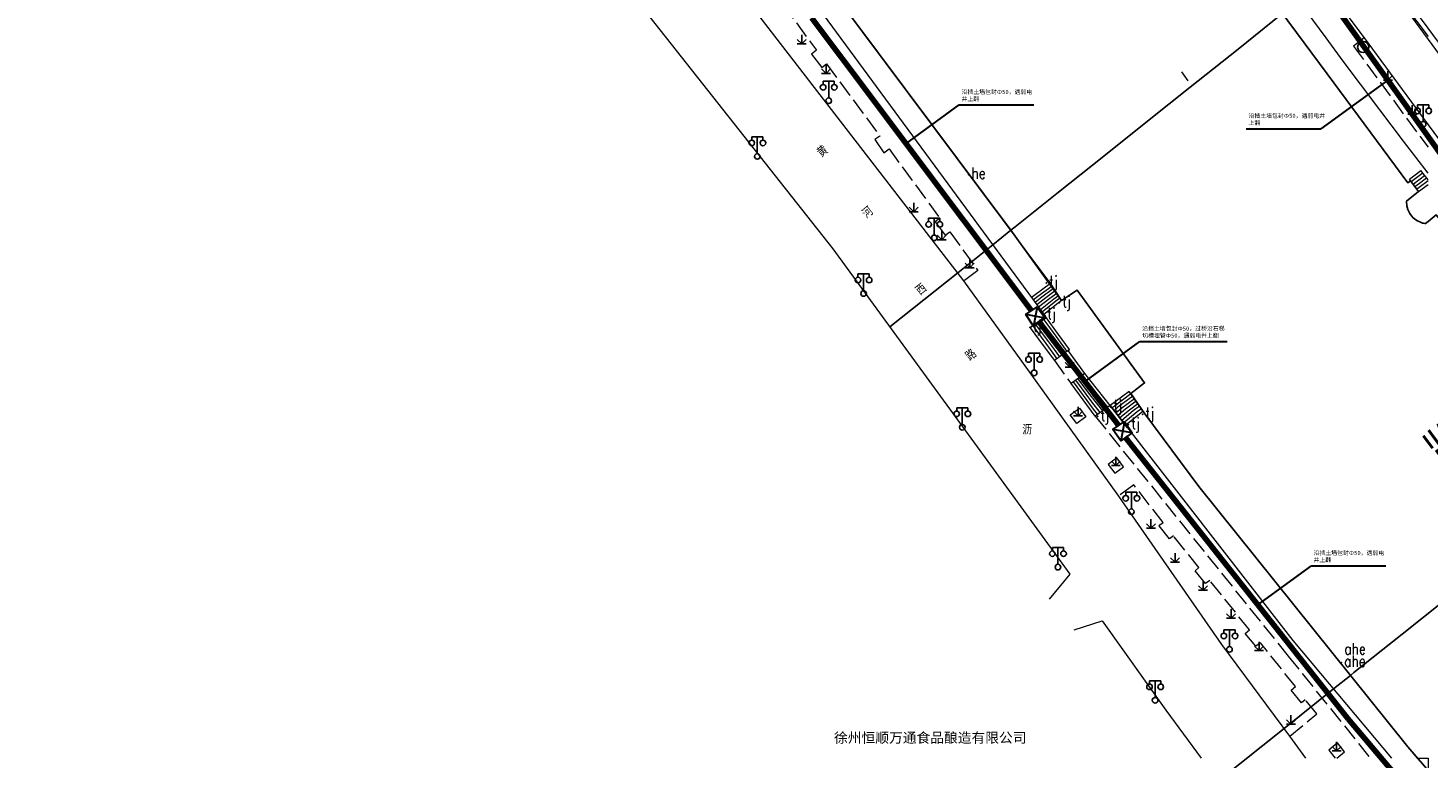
# Model space of a CAD drawing. Extents: x 39527407 to 39530665, y 3786466 to 3790957.
# Tile 55 of 113: x 39529333 to 39529583, y 3787637 to 3787768. Entities that reach past the tile are written whole.
import ezdxf
from ezdxf.enums import TextEntityAlignment as Align

# ---------------------------------------------------------------- set-up
doc = ezdxf.new("R2010")
doc.units = 0
doc.header["$PDSIZE"] = 0.2
doc.linetypes.add('X0', pattern=[4, 3, -1])
doc.layers.get('0').update_dxf_attribs({"linetype": 'CONTINUOUS'})
for name, color, linetype in [('DLSS', 4, 'CONTINUOUS'), ('JCDL_DMX_F', 30, 'CONTINUOUS'), ('JCDL_JMDD_F', 231, 'CONTINUOUS'), ('JCDL_JMDX_F', 231, 'CONTINUOUS'), ('JCDL_JT_ZJ', 100, 'CONTINUOUS'), ('JCDL_JTD_F', 100, 'CONTINUOUS'), ('JCDL_SXX_F', 5, 'CONTINUOUS'), ('SXSS', 5, 'CONTINUOUS'), ('ZBTZ', 3, 'CONTINUOUS'), ('zdh', 7, 'CONTINUOUS'), ('断面线', 2, 'CONTINUOUS'), ('水面监控', 7, 'CONTINUOUS'), ('综合管网', 1, 'CONTINUOUS')]:
    doc.layers.add(name, color=color, linetype=linetype)
for name, color, linetype, lineweight in [('JCDL_JMDX', 1, 'CONTINUOUS', 0), ('JCDL_SXM', 5, 'CONTINUOUS', 0), ('JCDL_ZBX', 3, 'CONTINUOUS', 0), ('JCDL_ZBX_F', 7, 'CONTINUOUS', 0), ('TEXT1_ZJ', 7, 'CONTINUOUS', 0)]:
    doc.layers.add(name, color=color, linetype=linetype, lineweight=lineweight)
doc.styles.add('HT', font='simhei.ttf')
doc.styles.add('HZ', font='rs', dxfattribs={"width": 0.8, "bigfont": 'hztxt'})
doc.styles.get("Standard").update_dxf_attribs({"font": 'txt', "width": 1.1})
doc.linetypes.add('10422', pattern='A,2,[150,AAA.SHX,S=1,R=0,X=0,Y=1],2,[177,AAA.SHX,S=1,R=0,X=0,Y=0.8],1e-09', length=4)
doc.linetypes.add('X35', pattern='A,2,[150,AAA.SHX,S=1,R=0,X=0,Y=1],2,[177,AAA.SHX,S=1,R=0,X=0,Y=0.8],1e-09', length=4)
doc.linetypes.add('X4', pattern='A,0,-1e-09,[149,symbolx.shx,S=0.15,R=0,X=0,Y=0],-1.6', length=1.6)
doc.linetypes.add('X49', pattern='A,0,[5,symbolt.shx,S=1,R=0,X=0,Y=0],-10', length=10)
doc.linetypes.add('X67', pattern='A,1,[150,symbolx.shx,S=1,R=0,X=0,Y=1],2,[153,symbolx.shx,S=1,R=0,X=0,Y=0.8],2,[145,symbolx.shx,S=1,R=0,X=0,Y=0],0,[150,symbolx.shx,S=1,R=0,X=0,Y=1],2,[153,symbolx.shx,S=1,R=0,X=0,Y=0.8],2,[150,symbolx.shx,S=1,R=0,X=0,Y=1],0.5,-0.5,[146,symbolx.shx,S=1,R=0,X=0,Y=0],-0.5,0.5,[153,symbolx.shx,S=1,R=0,X=0,Y=0.8],1', length=12)

# ---------------------------------------------------------------- blocks, each defined once
blk = doc.blocks.new('5820000')
at = {"color": 0, "linetype": 'Continuous'}
blk.add_circle((0, 0), 1, dxfattribs=at)
blk = doc.blocks.new('9530003')
at = {"color": 0}
for p, q in [((-0.8, 0), (0.8, 0)), ((0, 0), (0, 1.6))]:
    blk.add_line(p, q, dxfattribs=at)
at = {"color": 0, "linetype": 'Continuous'}
for points in [[(0, 0), (-0.8, 0.8)], [(0, 0), (0.8, 0.8)]]:
    blk.add_lwpolyline(points, dxfattribs=at)
blk = doc.blocks.new('3521000')
at = {"color": 0}
for p, q in [((-1, 3.5), (1, 3.5)), ((0, 0.5), (0, 3.5))]:
    blk.add_line(p, q, dxfattribs=at)
at = {"color": 0, "linetype": 'Continuous', "flags": 128}
for points in [[(-1, 3.5), (-1, 2.9)], [(1, 3.5), (1, 2.9)]]:
    blk.add_lwpolyline(points, dxfattribs=at)
at = {"color": 0}
for centre in [(-1, 2.4), (1, 2.4), (0, 0)]:
    blk.add_circle(centre, 0.5, dxfattribs=at)
blk = doc.blocks.new('弱电井')
at = {"layer": '综合管网', "linetype": 'Continuous', "lineweight": 30}
for p, q in [((39505996.61, 3778252.25), (39506001.85, 3778241.73)), ((39506004.49, 3778249.61), (39505993.97, 3778244.37))]:
    blk.add_line(p, q, dxfattribs=at)
blk.add_lwpolyline([(39505996.61, 3778252.25), (39506004.49, 3778249.61), (39506001.85, 3778241.73), (39505993.97, 3778244.37)], close=True, dxfattribs=at)

msp = doc.modelspace()

# ---------------------------------------------------------------- linework, layer by layer
at = {"layer": 'DLSS', "color": 9, "linetype": 'Continuous', "lineweight": 20, "elevation": -38.58}
for points in [[(39529478.28639, 3787887.42772), (39529487.31999, 3787877.54672), (39529494.054, 3787869.29072), (39529506.039, 3787854.79972), (39529511.23399, 3787847.89171), (39529513.746, 3787844.63971), (39529530.99899, 3787821.07772), (39529533.48, 3787817.76972), (39529549.86399, 3787795.18972), (39529552.358, 3787792.02572), (39529569.06199, 3787769.24572), (39529571.43399, 3787766.08471), (39529582.843, 3787750.58108)], [(39529490.27841, 3787887.42772), (39529517.469, 3787854.65771), (39529570.05099, 3787783.22271), (39529582.843, 3787765.79736)], [(39529510.30981, 3787708.30511), (39529499.96899, 3787722.69171), (39529452.289, 3787784.47871), (39529431.97099, 3787810.65471), (39529428.69799, 3787814.54672), (39529423.46663, 3787820.85028), (39529419.96499, 3787824.65971), (39529413.2457, 3787831.8004), (39529407.854, 3787837.05471), (39529405.09325, 3787839.88304), (39529400.663, 3787843.76772), (39529391.66333, 3787851.62401)], [(39529443.863, 3787769.76871), (39529476.56499, 3787728.37371), (39529497.85557, 3787699.13277)], [(39529582.843, 3787765.79736), (39529592.30899, 3787752.90271), (39529604.626, 3787736.74472), (39529614.46999, 3787724.34272), (39529623.53299, 3787713.81772), (39529652.261, 3787679.22071), (39529687.24494, 3787637.42772)], [(39529582.843, 3787750.58108), (39529587.90964, 3787743.69606), (39529590.97314, 3787739.6213), (39529600.437, 3787727.45372), (39529607.26999, 3787718.88771), (39529609.633, 3787716.04572), (39529627.632, 3787694.51371), (39529630.68099, 3787690.82471), (39529649.644, 3787668.17672), (39529651.441, 3787666.13372), (39529675.46127, 3787637.42772)], [(39529561.04483, 3787637.42772), (39529558.16499, 3787641.33572), (39529546.03683, 3787657.68781), (39529527.609, 3787684.23771), (39529510.30981, 3787708.30511)], [(39529497.85557, 3787699.13277), (39529518.871, 3787670.26971), (39529515.19299, 3787665.78972)], [(39529519.659, 3787660.35371), (39529524.648, 3787661.94971), (39529535.99899, 3787645.98171), (39529542.36272, 3787637.42772)]]:
    msp.add_lwpolyline(points, dxfattribs=at)
at = {"layer": 'JCDL_DMX_F', "color": 9, "linetype": 'X35', "lineweight": 0, "elevation": -38.58}
for points in [[(39529400.69139, 3787860.79481), (39529408.444, 3787852.92571), (39529415.99699, 3787844.81471), (39529444.45691, 3787810.42344), (39529464.531, 3787784.34971), (39529514.53303, 3787716.29951)], [(39529582.843, 3787767.85016), (39529570.03412, 3787785.2009)], [(39529582.843, 3787741.92235), (39529578.48314, 3787747.64012), (39529574.24578, 3787753.22534), (39529570.77303, 3787757.84082), (39529567.70699, 3787761.95871), (39529564.62887, 3787766.12758), (39529561.11075, 3787770.9345)], [(39529688.51307, 3787637.42772), (39529676.70899, 3787651.39971), (39529676.42099, 3787651.21572), (39529670.49999, 3787658.12472), (39529670.858, 3787658.47471), (39529624.358, 3787713.15671), (39529624.607, 3787713.46371), (39529605.83999, 3787736.69872), (39529582.843, 3787767.85016)], [(39529526.095, 3787700.41572), (39529558.73499, 3787658.44372), (39529576.3208, 3787637.42772)]]:
    msp.add_lwpolyline(points, dxfattribs=at)
at = {"layer": 'JCDL_JMDX', "color": 9, "linetype": 'X67', "lineweight": 0, "elevation": -38.58}
for points in [[(39529530.048, 3787806.58772), (39529564.82, 3787759.65372), (39529579.252, 3787740.20971), (39529579.73394, 3787740.57223)], [(39529515.131, 3787722.62071), (39529461.11099, 3787795.01471)], [(39529580.96321, 3787637.42772), (39529579.24899, 3787639.41772), (39529541.916, 3787685.92871), (39529532.28194, 3787698.94588)]]:
    msp.add_lwpolyline(points, dxfattribs=at)
at = {"layer": 'JCDL_JMDX', "color": 9, "linetype": 'Continuous', "lineweight": 0, "elevation": -38.58}
for points in [[(39529579.52161, 3787740.85451), (39529581.58361, 3787742.40551)], [(39529579.85149, 3787740.41595), (39529581.50109, 3787741.65675)], [(39529580.18136, 3787739.97739), (39529581.41856, 3787740.90799)], [(39529580.51124, 3787739.53883), (39529581.33604, 3787740.15923)], [(39529581.25351, 3787739.41047), (39529582.843, 3787740.60605)], [(39529581.33604, 3787740.15923), (39529582.57325, 3787741.08983)], [(39529581.41856, 3787740.90799), (39529582.24337, 3787741.52839)], [(39529581.50109, 3787741.65675), (39529581.91349, 3787741.96695)], [(39529580.84111, 3787739.10027), (39529581.25351, 3787739.41047)], [(39529512.43864, 3787719.99682), (39529512.04401, 3787719.68694)], [(39529515.41762, 3787722.18571), (39529512.43864, 3787719.99682)], [(39529515.70425, 3787721.75071), (39529513.15084, 3787719.87452)], [(39529515.99087, 3787721.31571), (39529513.86303, 3787719.75221)], [(39529516.2775, 3787720.88071), (39529514.57522, 3787719.62991)], [(39529516.56412, 3787720.44571), (39529515.28742, 3787719.50761)], [(39529516.85075, 3787720.01071), (39529515.99961, 3787719.38531)], [(39529513.15084, 3787719.87452), (39529512.36157, 3787719.25475)], [(39529513.86303, 3787719.75221), (39529512.67913, 3787718.82257)], [(39529514.57522, 3787719.62991), (39529512.99669, 3787718.39039)], [(39529515.28742, 3787719.50761), (39529513.31425, 3787717.95821)], [(39529515.99961, 3787719.38531), (39529513.6318, 3787717.52603)], [(39529516.71181, 3787719.26301), (39529513.94936, 3787717.09385)], [(39529517.13737, 3787719.57571), (39529516.71181, 3787719.26301)], [(39529513.16201, 3787715.29211), (39529515.33551, 3787712.37061)], [(39529513.61901, 3787715.62791), (39529515.06802, 3787713.68024)], [(39529514.07602, 3787715.96371), (39529514.80052, 3787714.98988)], [(39529511.79099, 3787714.28471), (39529514.14064, 3787711.12645)], [(39529512.248, 3787714.62051), (39529514.59727, 3787711.46275)], [(39529512.705, 3787714.95631), (39529515.0539, 3787711.79905)], [(39529514.80052, 3787714.98988), (39529516.40104, 3787712.79119)], [(39529515.06802, 3787713.68024), (39529515.95456, 3787712.46237)], [(39529516.40104, 3787712.79119), (39529518.37659, 3787710.0773)], [(39529514.14064, 3787711.12645), (39529516.138, 3787708.44171)], [(39529514.59727, 3787711.46275), (39529515.8705, 3787709.75134)], [(39529515.0539, 3787711.79905), (39529515.60301, 3787711.06098)], [(39529515.33551, 3787712.37061), (39529515.50808, 3787712.13354)], [(39529515.50808, 3787712.13354), (39529517.48115, 3787709.42306)], [(39529515.60301, 3787711.06098), (39529517.03344, 3787709.09594)], [(39529515.95456, 3787712.46237), (39529517.92887, 3787709.75018)], [(39529515.8705, 3787709.75134), (39529516.58572, 3787708.76883)], [(39529522.486, 3787702.32121), (39529520.3405, 3787705.22971)], [(39529522.17566, 3787703.59638), (39529520.74533, 3787705.53538)], [(39529521.86533, 3787704.87155), (39529521.15016, 3787705.84105)], [(39529523.417, 3787698.49571), (39529519.12599, 3787704.31271)], [(39529523.10666, 3787699.77088), (39529519.53083, 3787704.61838)], [(39529522.79633, 3787701.04605), (39529519.93566, 3787704.92405)], [(39529525.64867, 3787700.09572), (39529521.86533, 3787704.87155)], [(39529525.20233, 3787699.77572), (39529522.17566, 3787703.59638)], [(39529524.756, 3787699.45572), (39529522.486, 3787702.32121)], [(39529524.30966, 3787699.13571), (39529522.79633, 3787701.04605)], [(39529526.78244, 3787700.25241), (39529526.44004, 3787699.97203)], [(39529529.80726, 3787702.49513), (39529526.78244, 3787700.25241)], [(39529527.46988, 3787700.08909), (39529526.78508, 3787699.52834)], [(39529530.1166, 3787702.05147), (39529527.46988, 3787700.08909)], [(39529530.42593, 3787701.60782), (39529528.15731, 3787699.92577)], [(39529530.73527, 3787701.16416), (39529528.84475, 3787699.76246)], [(39529531.0446, 3787700.7205), (39529529.53219, 3787699.59914)], [(39529531.35394, 3787700.27685), (39529530.21963, 3787699.43583)], [(39529523.86333, 3787698.81571), (39529523.10666, 3787699.77088)], [(39529528.15731, 3787699.92577), (39529527.13013, 3787699.08465)], [(39529528.84475, 3787699.76246), (39529527.47517, 3787698.64095)], [(39529529.53219, 3787699.59914), (39529527.82021, 3787698.19726)], [(39529530.21963, 3787699.43583), (39529528.16525, 3787697.75357)], [(39529530.90706, 3787699.27251), (39529528.51029, 3787697.30988)], [(39529531.5945, 3787699.1092), (39529528.85534, 3787696.86619)], [(39529531.66327, 3787699.83319), (39529530.90706, 3787699.27251)], [(39529531.9726, 3787699.38954), (39529531.5945, 3787699.1092)]]:
    msp.add_lwpolyline(points, dxfattribs=at)
at = {"layer": 'JCDL_JMDX_F', "color": 9, "linetype": 'Continuous', "lineweight": 0, "elevation": -38.58}
for points in [[(39529579.52161, 3787740.85451), (39529581.58361, 3787742.40551)], [(39529581.17099, 3787738.66171), (39529579.52161, 3787740.85451)], [(39529582.843, 3787740.73121), (39529581.58361, 3787742.40551)], [(39529515.131, 3787722.62071), (39529517.424, 3787719.14071)], [(39529511.72645, 3787720.11912), (39529514.26692, 3787716.66167)], [(39529517.424, 3787719.14071), (39529520.174, 3787721.03171)], [(39529520.174, 3787721.03171), (39529532.226, 3787704.43171)], [(39529517.424, 3787719.14071), (39529514.26692, 3787716.66167)], [(39529514.53303, 3787716.29951), (39529511.79099, 3787714.28471)], [(39529514.53303, 3787716.29951), (39529514.26692, 3787716.66167)], [(39529516.84751, 3787713.12001), (39529514.53303, 3787716.29951)], [(39529518.8243, 3787710.40441), (39529516.84751, 3787713.12001)], [(39529518.8243, 3787710.40441), (39529516.138, 3787708.44171)], [(39529518.603, 3787710.24272), (39529518.8243, 3787710.40441)], [(39529521.555, 3787706.14672), (39529518.603, 3787710.24272)], [(39529521.555, 3787706.14672), (39529519.12599, 3787704.31271)], [(39529526.095, 3787700.41572), (39529521.555, 3787706.14672)], [(39529529.49793, 3787702.93879), (39529526.095, 3787700.41572)], [(39529529.77252, 3787702.54496), (39529529.49793, 3787702.93879)], [(39529532.28194, 3787698.94588), (39529529.49793, 3787702.93879)], [(39529526.095, 3787700.41572), (39529523.417, 3787698.49571)], [(39529529.20038, 3787696.4225), (39529526.095, 3787700.41572)]]:
    msp.add_lwpolyline(points, dxfattribs=at)
at = {"layer": 'JCDL_SXM', "color": 9, "linetype": 'Continuous', "lineweight": 0, "elevation": -38.58}
msp.add_lwpolyline([(39529582.843, 3787637.42772), (39529582.843, 3787635.2455), (39529580.96321, 3787637.42772), (39529582.843, 3787637.42772)], dxfattribs=at)
at = {"layer": 'JCDL_SXX_F', "color": 9, "linetype": 'Continuous', "lineweight": 0, "elevation": -38.58}
msp.add_lwpolyline([(39529538.82084, 3787760.02081), (39529539.97782, 3787758.38943)], dxfattribs=at)
at = {"layer": 'JCDL_ZBX', "color": 9, "linetype": 'X49', "lineweight": 0, "elevation": -38.58}
msp.add_lwpolyline([(39529518.46174, 3787854.18275), (39529526.24746, 3787843.15396), (39529533.02257, 3787833.98728), (39529542.63006, 3787820.81915), (39529549.58213, 3787811.48222), (39529561.70206, 3787794.9175), (39529570.7863, 3787782.56885), (39529576.63092, 3787774.64795), (39529582.843, 3787766.34171)], dxfattribs=at)
at = {"layer": 'JCDL_ZBX', "color": 9, "linetype": 'X4', "lineweight": 0, "elevation": -38.58}
msp.add_lwpolyline([(39529582.843, 3787733.26843), (39529582.42224, 3787732.91095), (39529582.286, 3787732.92894), (39529582.15055, 3787732.95218), (39529582.01601, 3787732.98025), (39529581.88257, 3787733.0131), (39529581.75038, 3787733.0507), (39529581.61962, 3787733.093), (39529581.49045, 3787733.13994), (39529581.36304, 3787733.19146), (39529581.23756, 3787733.2475), (39529581.11415, 3787733.30798), (39529580.99298, 3787733.37284), (39529580.87421, 3787733.44198), (39529580.75798, 3787733.51532), (39529580.64445, 3787733.59276), (39529580.53375, 3787733.67421), (39529580.42603, 3787733.75956), (39529580.32143, 3787733.8487), (39529580.22008, 3787733.94152), (39529580.12211, 3787734.0379), (39529580.02765, 3787734.13772), (39529579.93681, 3787734.24085), (39529579.8968, 3787734.28936), (39529579.84971, 3787734.34715), (39529579.76646, 3787734.4565), (39529579.68717, 3787734.56876), (39529579.61195, 3787734.68377), (39529579.54087, 3787734.8014), (39529579.47405, 3787734.92149), (39529579.41155, 3787735.04389), (39529579.35347, 3787735.16844), (39529579.29987, 3787735.29499), (39529579.25083, 3787735.42338), (39529579.2064, 3787735.55343), (39529579.16664, 3787735.68498), (39529579.13161, 3787735.81788), (39529579.10135, 3787735.95193), (39529579.07589, 3787736.08699), (39529579.05528, 3787736.22286), (39529579.03953, 3787736.35939), (39529579.02867, 3787736.49639), (39529579.0227, 3787736.63369), (39529579.02165, 3787736.77112), (39529579.02591, 3787736.90848), (39529581.17099, 3787738.66171), (39529582.843, 3787739.91936)], dxfattribs=at)
at = {"layer": 'JCDL_ZBX_F', "color": 9, "linetype": 'X0', "lineweight": 0, "elevation": -38.58}
for points in [[(39529452.289, 3787784.47871), (39529456.28099, 3787787.39671), (39529463.52671, 3787777.5773), (39529462.80609, 3787776.95099), (39529464.49625, 3787774.59255), (39529465.32799, 3787775.22471), (39529473.63597, 3787763.88748), (39529472.72503, 3787763.18189), (39529474.59562, 3787760.79402), (39529475.43215, 3787761.44299), (39529484.95611, 3787748.55052), (39529484.07092, 3787747.90483), (39529485.68801, 3787745.57352), (39529486.61005, 3787746.26986), (39529495.6737, 3787733.8515), (39529494.86399, 3787733.24072), (39529496.62363, 3787730.8298), (39529497.44561, 3787731.4261), (39529502.46999, 3787724.53972), (39529499.96899, 3787722.69171)], [(39529571.43399, 3787766.08471), (39529569.53499, 3787764.61272), (39529582.843, 3787746.56704)], [(39529516.138, 3787708.44171), (39529519.12599, 3787704.31271)], [(39529518.964, 3787698.74672), (39529520.592, 3787699.96172), (39529521.75851, 3787698.39869), (39529520.13051, 3787697.18369), (39529518.964, 3787698.74672)], [(39529523.417, 3787698.49571), (39529557.88331, 3787655.63461), (39529572.5242, 3787637.42772)], [(39529526.90406, 3787688.29223), (39529528.47598, 3787689.46702), (39529527.297, 3787691.04072), (39529525.725, 3787689.85372), (39529526.90406, 3787688.29223)], [(39529558.16499, 3787641.33572), (39529563.00339, 3787645.33086), (39529560.90908, 3787647.82929), (39529560.229, 3787647.31472), (39529558.42734, 3787649.56665), (39529559.15385, 3787650.20393), (39529552.94099, 3787658.01072), (39529552.10699, 3787657.43771), (39529550.216, 3787659.68471), (39529550.93941, 3787660.3322), (39529543.895, 3787669.14071), (39529543.099, 3787668.59071), (39529541.24199, 3787670.84171), (39529541.94676, 3787671.48367), (39529537.376, 3787677.12272), (39529536.674, 3787676.56172), (39529534.79299, 3787678.94771), (39529535.52318, 3787679.5012), (39529530.306, 3787686.24271), (39529527.609, 3787684.23771)], [(39529566.54724, 3787637.42772), (39529567.92478, 3787638.54939), (39529566.68346, 3787640.1263), (39529565.112, 3787638.84671), (39529566.26745, 3787637.42772)]]:
    msp.add_lwpolyline(points, dxfattribs=at)
at = {"layer": 'SXSS', "color": 9, "linetype": '10422', "flags": 128}
for points in [[(39529709.517, 3787564.26083), (39529708.31982, 3787566.30995), (39529708.34708, 3787566.82102), (39529708.57214, 3787568.23476), (39529708.98535, 3787569.85439), (39529709.01559, 3787571.04819), (39529708.78021, 3787572.21894), (39529708.099, 3787573.71571), (39529699.731, 3787587.87372), (39529698.26, 3787594.58171), (39529697.875, 3787595.90372), (39529697.48177, 3787596.70536), (39529696.83, 3787597.63472), (39529680.57707, 3787617.62259), (39529674.64409, 3787624.91897), (39529671.96556, 3787622.64845), (39529670.5004, 3787624.3769), (39529673.08288, 3787626.56599), (39529663.90439, 3787637.42771), (39529649.789, 3787654.13172), (39529622.53434, 3787686.87647), (39529598.71099, 3787715.49872), (39529585.315, 3787732.26171), (39529585.7501, 3787732.67985), (39529584.284, 3787734.49272), (39529582.843, 3787733.26843), (39529582.41696, 3787732.90646), (39529582.286, 3787732.92894), (39529581.88257, 3787733.0131), (39529581.49045, 3787733.13994), (39529580.99298, 3787733.37284), (39529580.64445, 3787733.59276), (39529580.22008, 3787733.94152), (39529579.8968, 3787734.28936), (39529579.61195, 3787734.68377), (39529579.47405, 3787734.92149), (39529579.25083, 3787735.42338), (39529579.07589, 3787736.08699), (39529579.02591, 3787736.90848), (39529581.17099, 3787738.66171), (39529579.73394, 3787740.57223), (39529579.252, 3787740.20971), (39529564.82, 3787759.65372), (39529530.048, 3787806.58772), (39529494.486, 3787854.92272), (39529493.35399, 3787855.98871), (39529491.669, 3787856.84671), (39529490.90699, 3787856.97571), (39529488.78199, 3787856.52171), (39529488.61765, 3787856.50739), (39529488.12304, 3787856.49592), (39529487.79319, 3787856.50846), (39529487.30214, 3787856.57256), (39529486.66195, 3787856.73229), (39529486.34794, 3787856.83404), (39529485.60265, 3787857.18659), (39529485.18298, 3787857.4486), (39529484.78909, 3787857.74798), (39529484.09199, 3787858.44871), (39529483.01991, 3787859.67884), (39529470.308, 3787874.26472), (39529469.82272, 3787875.04357), (39529469.50075, 3787875.90294), (39529469.40509, 3787876.35228), (39529469.34756, 3787876.96193), (39529469.35747, 3787877.42124), (39529469.38933, 3787877.72593), (39529469.715, 3787878.90372), (39529470.901, 3787881.83472), (39529469.998, 3787883.22071), (39529465.14299, 3787889.00971), (39529435.19275, 3787920.07342), (39529423.4, 3787932.03971), (39529388.43098, 3787966.13733), (39529362.604, 3787991.32072), (39529363.0965, 3787991.77039), (39529361.38401, 3787993.65373), (39529359.55199, 3787992.03472), (39529359.42546, 3787992.04214), (39529359.049, 3787992.09462), (39529358.44293, 3787992.27685), (39529358.21215, 3787992.38169), (39529357.99009, 3787992.50392), (39529357.67621, 3787992.71828), (39529357.34487, 3787993.00863), (39529356.84341, 3787993.66372), (39529356.67038, 3787994.00215), (39529356.51749, 3787994.41844), (39529356.44618, 3787994.72721), (39529356.39048, 3787995.35758), (39529358.1089, 3787997.14814), (39529356.0522, 3787999.32165), (39529355.731, 3787999.01772), (39529340.28299, 3788015.98371), (39529332.843, 3788023.87398), (39529326.073, 3788031.05372), (39529284.5943, 3788070.92886), (39529253.181, 3788101.12772), (39529244.16699, 3788110.14472), (39529242.72599, 3788111.30572), (39529241.308, 3788112.25572), (39529238.286, 3788113.95472), (39529233.895, 3788115.49472), (39529230.0989, 3788117.64933), (39529226.79299, 3788119.52571), (39529222.644, 3788123.18371), (39529220.224, 3788125.76372), (39529219.22733, 3788126.4208), (39529218.689, 3788126.77571), (39529199.67647, 3788137.42772), (39529192.10891, 3788141.6816)], [(39529173.62367, 3788075.50303), (39529203.01161, 3788055.2126), (39529211.551, 3788049.31672), (39529219.59899, 3788042.81772), (39529222.57291, 3788040.86944), (39529223.374, 3788040.48672), (39529223.9682, 3788040.2342), (39529224.5414, 3788040.01573), (39529227.28099, 3788038.09371), (39529242.643, 3788023.92972), (39529243.646, 3788022.67172), (39529244.68173, 3788021.05047), (39529246.08, 3788018.86171), (39529247.81199, 3788016.45672), (39529248.77, 3788015.35171), (39529299.915, 3787965.16872), (39529301.902, 3787967.41671), (39529317.058, 3787953.58371), (39529314.61079, 3787950.90246), (39529315.28423, 3787950.23193), (39529317.14, 3787948.38418), (39529332.843, 3787933.04524), (39529379.54322, 3787887.42772), (39529386.80516, 3787880.33414), (39529392.43, 3787874.83971), (39529403.3176, 3787863.46292), (39529419.761, 3787846.28071), (39529444.323, 3787816.41072), (39529450.59899, 3787810.12571), (39529451.77073, 3787809.58358), (39529452.77687, 3787809.00194), (39529453.92938, 3787808.1721), (39529455.17092, 3787807.04313), (39529455.60711, 3787806.56692), (39529456.25784, 3787805.76461), (39529456.63377, 3787805.23953), (39529456.84444, 3787804.9143), (39529457.59651, 3787803.56007), (39529458.05629, 3787802.49273), (39529458.34538, 3787801.63618), (39529458.65875, 3787800.38369), (39529458.84899, 3787799.10671), (39529461.11099, 3787795.01471), (39529508.35041, 3787731.7076), (39529517.424, 3787719.14071), (39529520.174, 3787721.03171), (39529532.226, 3787704.43171), (39529529.77252, 3787702.54496), (39529532.28194, 3787698.94588), (39529541.916, 3787685.92871), (39529579.24899, 3787639.41772), (39529639.23, 3787569.78671), (39529647.79899, 3787563.85872), (39529668.05299, 3787540.07072), (39529669.682, 3787539.13172), (39529671.21899, 3787538.82572), (39529672.701, 3787536.53372)]]:
    msp.add_lwpolyline(points, dxfattribs=at)
at = {"layer": 'zdh', "color": 9}
for p in [(39529500.814, 3787741.66272, -2.005), (39529514.684, 3787722.30672, -2.009), (39529517.027, 3787718.75272, -0.183), (39529514.325, 3787716.58872, -0.334), (39529511.784, 3787714.39072, 0.824), (39529526.198, 3787700.17072, -0.125), (39529523.869, 3787698.44872, 1.254), (39529531.899, 3787698.81272, -1.943), (39529529.348, 3787696.99572, -2.029), (39529567.374, 3787654.49172, -1.993)]:
    msp.add_point(p, dxfattribs=at)
at = {"layer": '断面线', "color": 9, "elevation": -38.58, "flags": 128}
for points in [[(39529486.71432, 3787714.43441), (39529498.85899, 3787724.13012), (39529505.11146, 3787729.12178), (39529508.35041, 3787731.7076), (39529509.12541, 3787732.32633), (39529516.85366, 3787738.49618), (39529524.94333, 3787744.95459), (39529532.747, 3787751.18465), (39529540.38725, 3787757.28425), (39529548.92342, 3787764.09911), (39529556.69711, 3787770.30525), (39529556.84257, 3787770.42138), (39529559.77933, 3787772.76594), (39529562.22097, 3787774.71523), (39529564.00623, 3787776.1405), (39529571.09534, 3787781.80009)], [(39529545.40481, 3787633.3386), (39529557.14479, 3787642.71123), (39529565.99039, 3787649.77312), (39529569.00513, 3787652.17995), (39529569.62788, 3787652.67712), (39529578.25165, 3787659.56192), (39529585.55309, 3787665.39103), (39529594.43108, 3787672.47878), (39529601.96635, 3787678.49457), (39529609.62524, 3787684.60906), (39529618.21259, 3787691.46478), (39529618.51462, 3787691.7059), (39529621.36432, 3787693.98096), (39529623.72756, 3787695.86766), (39529625.39046, 3787697.19524), (39529632.57373, 3787702.93001)]]:
    msp.add_lwpolyline(points, dxfattribs=at)
at = {"layer": '综合管网', "color": 1, "linetype": 'Continuous', "lineweight": 30}
for p, q in [((39529575.69705, 3787758.55089, -38.58), (39529563.70405, 3787749.86562, 77.16)), ((39529489.6046, 3787747.14646), (39529499.15042, 3787754.12829)), ((39529499.15042, 3787754.12829), (39529512.4592, 3787754.12829)), ((39529550.39527, 3787749.86562, 77.16), (39529563.70405, 3787749.86562, 77.16)), ((39529521.86533, 3787704.87155, -38.58), (39529531.41115, 3787711.85338, -38.58)), ((39529531.41115, 3787711.85338, -38.58), (39529546.98506, 3787711.85338, -38.58)), ((39529552.46599, 3787664.7824, -38.58), (39529562.01181, 3787671.76423, -38.58)), ((39529562.01181, 3787671.76423, -38.58), (39529575.32058, 3787671.76423, -38.58))]:
    msp.add_line(p, q, dxfattribs=at)
at = {"layer": '综合管网', "color": 6, "linetype": 'Continuous', "lineweight": 30, "const_width": 1, "elevation": -38.58, "flags": 128}
for points in [[(39529557.65151, 3787783.74711), (39529586.95103, 3787742.75135)], [(39529568.57159, 3787644.41908), (39529528.72525, 3787694.7993)]]:
    msp.add_lwpolyline(points, dxfattribs=at)
at = {"layer": '综合管网', "color": 6, "linetype": 'Continuous', "lineweight": 30, "const_width": 1, "flags": 128}
for points in [[(39529512.02854, 3787717.34832), (39529472.78426, 3787769.66529)], [(39529527.59179, 3787696.85551), (39529513.43956, 3787715.29211)], [(39529606.65624, 3787599.40518), (39529568.57159, 3787644.41908)]]:
    msp.add_lwpolyline(points, dxfattribs=at)

# ---------------------------------------------------------------- block references
at = {"layer": 'JCDL_JMDD_F', "color": 9}
for p in [(39529475.824, 3787754.85971, -38.58), (39529581.968, 3787750.64871, -38.58), (39529463.07899, 3787744.91571, -38.58), (39529494.675, 3787730.36972, -38.58), (39529482.056, 3787720.42172, -38.58), (39529512.503, 3787706.23771, -38.58), (39529499.678, 3787696.51571, -38.58), (39529529.869, 3787681.43272, -38.58), (39529516.761, 3787671.53471, -38.58), (39529547.388, 3787656.83872, -38.58), (39529534.112, 3787647.74672, -38.58)]:
    msp.add_blockref('3521000', p, dxfattribs=at)
at = {"layer": 'JCDL_JTD_F', "color": 9}
msp.add_blockref('5820000', (39529571.26999, 3787764.44871, -38.58), dxfattribs=at)
at = {"layer": 'ZBTZ', "color": 9}
for p in [(39529471.01201, 3787765.0167, -38.58), (39529475.34458, 3787759.7508, -38.58), (39529575.69705, 3787758.55247, -38.58), (39529580.02962, 3787752.48654, -38.58), (39529491.009, 3787735.02122, -38.58), (39529496.00825, 3787730.02197, -38.58), (39529501.0075, 3787725.02272, -38.58), (39529518.86011, 3787707.27772, -38.58), (39529520.36125, 3787698.57271, -38.58), (39529527.1005, 3787689.66652, -38.58), (39529533.35666, 3787678.47188, -38.58), (39529537.68925, 3787672.40597, -38.58), (39529542.6885, 3787667.40672, -38.58), (39529547.68775, 3787662.40747, -38.58), (39529552.687, 3787656.60822, -38.58), (39529558.35291, 3787643.47713, -38.58), (39529566.53123, 3787638.70852, -38.58)]:
    msp.add_blockref('9530003', p, dxfattribs=at)
at = {"layer": '综合管网', "color": 9, "linetype": 'Continuous', "lineweight": 30, "xscale": 0.3000000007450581, "yscale": 0.3000000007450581, "zscale": 0.3000000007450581, "rotation": 322.9863596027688}
for p in [(29383585.64832, 10017490.44093), (29383601.21156, 10017469.94812)]:
    msp.add_blockref('弱电井', p, dxfattribs=at)

# ---------------------------------------------------------------- texts
at = {"layer": 'JCDL_JT_ZJ', "color": 9, "lineweight": 0, "style": 'HZ', "width": 0.8}
for s, p in [('黄', (39529474.92528, 3787744.17812, -38.58)), ('河', (39529482.98021, 3787733.28019, -38.58)), ('西', (39529492.54382, 3787719.53355, -38.58)), ('路', (39529501.44503, 3787707.81485, -38.58))]:
    msp.add_text(s, height=1.8, rotation=38.8499609, dxfattribs=at).set_placement(p, align=Align.BOTTOM_LEFT)
msp.add_text('沥', height=1.8, dxfattribs=at).set_placement((39529510.40747, 3787694.67177, -38.58), align=Align.BOTTOM_LEFT)
at = {"layer": 'TEXT1_ZJ', "color": 9, "style": 'HT'}
msp.add_text('徐州恒顺万通食品酿造有限公司', height=1.8, dxfattribs=at).set_placement((39529476.77719, 3787639.61496, -38.58), align=Align.BOTTOM_LEFT)
at = {"layer": 'zdh', "color": 9, "style": 'HZ', "width": 0.8}
for s, p in [('he', (39529501.314, 3787740.91272, -2.005)), ('tj', (39529515.184, 3787721.55672, -2.009)), ('tj', (39529517.527, 3787718.00272, -0.183)), ('tj', (39529514.825, 3787715.83872, -0.334)), ('tj', (39529512.284, 3787713.64072, 0.824)), ('tj', (39529526.698, 3787699.42072, -0.125)), ('tj', (39529532.399, 3787698.06272, -1.943)), ('tj', (39529524.369, 3787697.69872, 1.254)), ('tj', (39529529.848, 3787696.24572, -2.029)), ('ahe', (39529567.874, 3787653.74172, -1.993))]:
    msp.add_text(s, height=2, dxfattribs=at).set_placement(p)
at = {"layer": 'zdh', "color": 9, "linetype": 'Continuous', "style": 'HZ', "width": 0.8}
msp.add_text('ahe', height=2, dxfattribs=at).set_placement((39529567.88986, 3787655.91749, -1.843))
at = {"layer": '水面监控', "color": 9, "linetype": 'ByBlock', "lineweight": 30, "insert": (39529581.42452, 3787693.99433), "char_height": 5, "width": 39.99046, "attachment_point": 1, "rotation": 36.6399669}
msp.add_mtext('{\\fSimSun|b0|i0|c134|p54;\\C256;监控点5}', dxfattribs=at)
at = {"layer": '综合管网', "color": 1, "linetype": 'Continuous', "lineweight": 30, "char_height": 0.75, "attachment_point": 1, "style": 'HT'}
for s, insert, width in [('沿挡土墙包封Φ50，遇弱电井上翻', (39529499.54854, 3787756.81614), 12.7553929), ('沿挡土墙包封Φ50，遇弱电井上翻', (39529550.79339, 3787752.55347, 77.16), 13.6571455), ('沿挡土墙包封Φ50，过桥沿石梯切槽埋管Φ50，遇弱电井上翻', (39529531.80927, 3787714.54123, -38.58), 15.132459), ('沿挡土墙包封Φ50，遇弱电井上翻', (39529562.40992, 3787674.45208, -38.58), 12.7553929)]:
    msp.add_mtext(s, dxfattribs=dict(at, insert=insert, width=width))

doc.saveas('drawing.dxf')
